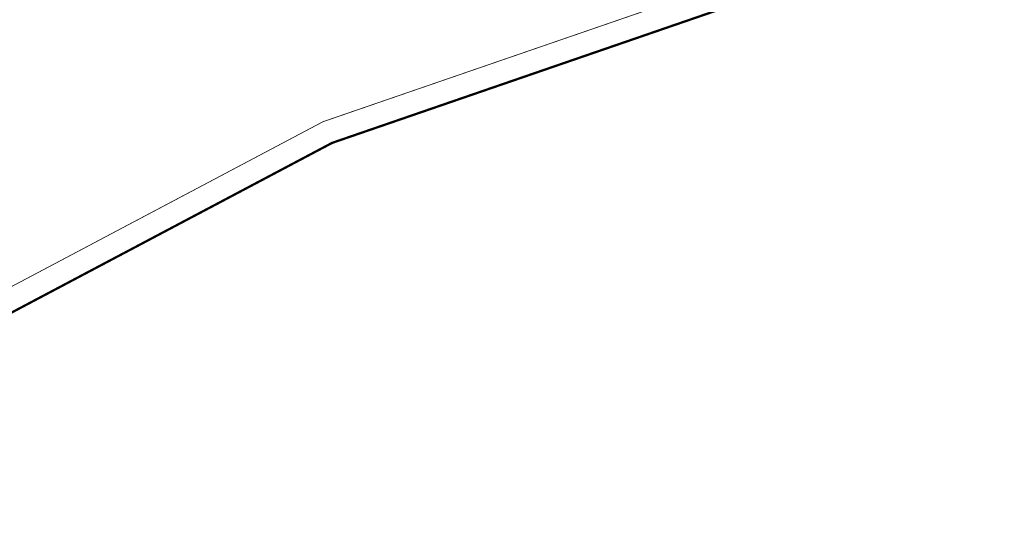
# Model space of a CAD drawing. Header units: millimetres. Extents: x -1402 to -179, y -280 to 6164.
# Tile 181 of 212: x -650 to -521, y 4459 to 4525. Entities that reach past the tile are written whole.
import ezdxf

# ---------------------------------------------------------------- set-up
doc = ezdxf.new("R2010")
doc.units = ezdxf.units.MM
doc.linetypes.add('AJN-Limite', pattern=[1.25, 0.5, -0.25, 0, -0.25, 0, -0.25])
doc.linetypes.add('DASH', pattern=[0.35, 0.25, -0.1])
doc.layers.add('AJN-8-251-H', color=251, linetype='CONTINUOUS')
doc.layers.add('GEO-1-LIM-V', color=10, linetype='AJN-Limite', lineweight=25)

msp = doc.modelspace()

# ---------------------------------------------------------------- linework, layer by layer
at = {"layer": 'AJN-8-251-H', "linetype": 'Continuous', "flags": 128}
msp.add_lwpolyline([(-726.9415530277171, 4503.322463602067, 0.01303936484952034), (-725.5052540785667, 4502.501188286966, 0.210806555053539), (-704.6584732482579, 4499.707714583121, 0.1002568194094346), (-663.3870994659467, 4521.307907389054, 0.1140038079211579), (-646.8717869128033, 4544.610640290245, -0.01582437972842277), (-645.1025573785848, 4548.934915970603, -0.02495373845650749), (-642.9740523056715, 4553.030524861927, -0.1891928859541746), (-616.996911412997, 4573.442968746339)], format="xyb", dxfattribs=at)
at = {"layer": 'GEO-1-LIM-V', "linetype": 'DASH', "ltscale": 5, "const_width": 0.1}
msp.add_lwpolyline([(-703.20666054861, 4462.79077702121), (-610.0956545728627, 4512.132624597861), (-527.4439945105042, 4540.620001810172), (-431.1729879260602, 4560.563702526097)], dxfattribs=at)
at = {"layer": 'GEO-1-LIM-V', "linetype": 'Continuous', "ltscale": 25, "const_width": 0.3}
msp.add_lwpolyline([(-704.2163303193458, 4458.860527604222), (-608.897289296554, 4509.372468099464), (-526.647689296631, 4537.721268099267), (-430.2313892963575, 4557.695068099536)], dxfattribs=at)

doc.saveas('drawing.dxf')
